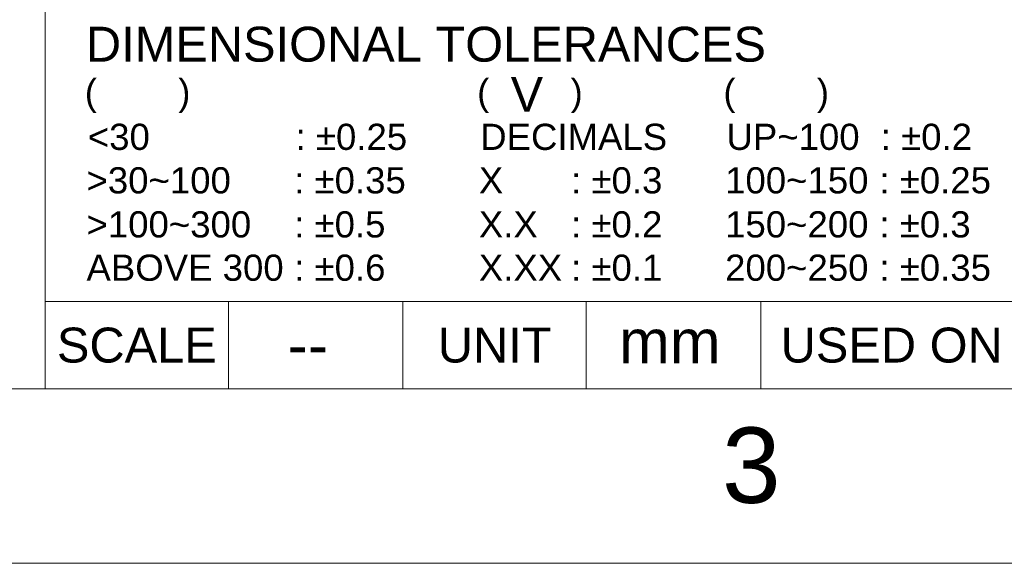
# Model space of a CAD drawing. Header units: millimetres. Extents: x 0 to 2584, y 0 to 2729.
# Tile 10 of 33: x 1360 to 1469, y 0 to 60. Entities that reach past the tile are written whole.
import ezdxf
from ezdxf.enums import TextEntityAlignment as Align

# ---------------------------------------------------------------- set-up
doc = ezdxf.new("R2010")
doc.units = ezdxf.units.MM
doc.header["$LTSCALE"] = 6
doc.layers.get('0').update_dxf_attribs({"linetype": 'CONTINUOUS'})
for name, color, linetype in [('3', 3, 'CONTINUOUS'), ('DIM', 2, 'CONTINUOUS'), ('PAPER', 7, 'CONTINUOUS')]:
    doc.layers.add(name, color=color, linetype=linetype)
doc.styles.add('ARIAL', font='arial.ttf')

# ---------------------------------------------------------------- blocks, each defined once
blk = doc.blocks.new('s')
at = {"layer": '3', "lineweight": 0}
for p, q in [((2121.31, 118.73), (2121.31, 19.31)), ((2121.31, 28.96), (2304.72, 28.96))]:
    blk.add_line(p, q, dxfattribs=at)
at = {"layer": 'PAPER', "color": 3, "lineweight": 0}
for p, q in [((2141.58, 28.96), (2141.58, 19.31)), ((2160.88, 28.96), (2160.88, 19.31)), ((2181.16, 28.96), (2181.16, 19.31)), ((2200.46, 28.96), (2200.46, 19.31)), ((2488.12, 19.31), (1715.88, 19.31))]:
    blk.add_line(p, q, dxfattribs=at)
at = {"layer": 'PAPER', "color": 4, "lineweight": 0}
blk.add_line((1696.57, 0), (2507.43, 0), dxfattribs=at)
at = {"lineweight": 0, "style": 'ARIAL'}
for tag, height, p in [('TITLE', 8.69, (2412.52, 69.28)), ('PJZ-34V150WBHG', 7.72, (2412.52, 37.56))]:
    blk.add_attdef(tag, text='', height=height, dxfattribs=at).set_placement(p, align=Align.CENTER)
for tag, p, height in [('V', (2172.78, 49.93), 3.86), ('00', (2470.42, 29.5), 7.72), ('2_____2', (2363.13, 22.51), 4.83), ('ADP-XX', (2232.63, 21.52), 4.83), ("XX/XX'XX", (2432.39, 21.5), 4.83), ('mm', (2184.78, 22.12), 4.83), ('--', (2148.11, 21.74), 4.83)]:
    blk.add_attdef(tag, p, '', height=height, dxfattribs=at)
at = {"layer": 'PAPER', "color": 2, "lineweight": 0, "style": 'ARIAL'}
for s, height, p in [('DIMENSIONAL TOLERANCES', 3.8612, (2125.81, 55.47)), ('(        )', 2.896, (2125.68, 50.65)), ('(        )', 2.896, (2169.08, 50.65)), ('(        )', 2.896, (2196.32, 50.65)), ('<30', 2.896, (2126.02, 45.71)), (': %%P0.25', 2.896, (2149, 45.71)), ('DECIMALS', 2.896, (2169.42, 45.71)), ('UP~100', 2.896, (2196.66, 45.71)), (': %%P0.2', 2.896, (2213.73, 45.71)), ('>30~100', 2.896, (2125.87, 40.9)), (': %%P0.35', 2.896, (2148.85, 40.9)), ('X', 2.9, (2169.27, 40.9)), (': %%P0.3', 2.896, (2179.48, 40.9)), ('100~150', 2.896, (2196.51, 40.9)), (': %%P0.25', 2.896, (2213.58, 40.9)), (': %%P0.5', 2.896, (2148.85, 36.03)), (': %%P0.2', 2.896, (2179.48, 36.03)), (': %%P0.3', 2.896, (2213.58, 36.03)), ('>100~300', 2.896, (2125.87, 36.03)), ('X.X', 2.896, (2169.27, 36.03)), ('150~200', 2.896, (2196.51, 36.03)), ('ABOVE 300', 2.896, (2125.87, 31.24)), (': %%P0.6', 2.896, (2148.85, 31.24)), ('X.XX', 2.896, (2169.27, 31.24)), (': %%P0.1', 2.896, (2179.48, 31.24)), ('200~250', 2.896, (2196.51, 31.24)), (': %%P0.35', 2.896, (2213.58, 31.24))]:
    blk.add_text(s, height=height, dxfattribs=at).set_placement(p)
for s, p in [('SCALE', (2131.44, 24.13)), ('UNIT', (2171.02, 24.13)), ('USED ON', (2214.94, 24.13))]:
    blk.add_text(s, height=3.861, dxfattribs=at).set_placement(p, align=Align.MIDDLE_CENTER)
at = {"layer": 'PAPER', "color": 1, "lineweight": 0, "style": 'ARIAL'}
blk.add_text('3', height=8.34, dxfattribs=at).set_placement((2196.17, 6.68))

msp = doc.modelspace()

# ---------------------------------------------------------------- block references
at = {"layer": 'DIM', "lineweight": 0}
ref = msp.add_blockref('s', (-758.31, 0), dxfattribs=at)
ref.add_attrib('--', '--', (1389.8, 21.74), dxfattribs={"layer": '0', "lineweight": 0, "height": 4.827, "style": 'ARIAL'})
ref.add_attrib('mm', 'mm', (1426.47, 22.12), dxfattribs={"layer": '0', "lineweight": 0, "height": 4.827, "style": 'ARIAL'})
ref.add_attrib('V', 'V', (1414.48, 49.93), dxfattribs={"layer": '0', "lineweight": 0, "height": 3.86, "style": 'ARIAL'})

doc.saveas('drawing.dxf')
